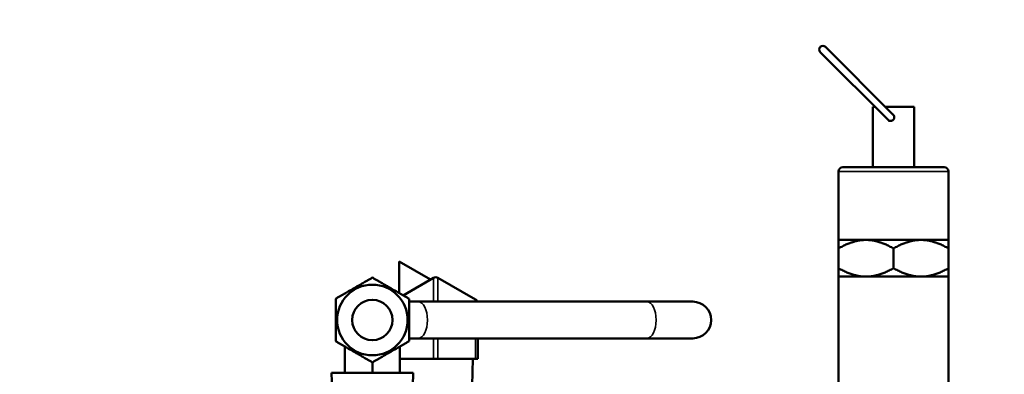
# Model space of a CAD drawing. Header units: inches. Extents: x 1 to 237, y 4 to 150.
# Tile 76 of 237: x 70.5 to 77.21, y 128.78 to 131.19. Entities that reach past the tile are written whole.
import ezdxf

# ---------------------------------------------------------------- set-up
doc = ezdxf.new("R2010")
doc.units = ezdxf.units.IN
doc.header["$LTSCALE"] = 7
doc.header["$MEASUREMENT"] = 0
for name, color, linetype, lineweight in [('Dimension (ANSI)', 7, 'Continuous', 25), ('Visible (ANSI)', 7, 'Continuous', 50), ('Visible Narrow (ANSI)', 7, 'Continuous', 35)]:
    doc.layers.add(name, color=color, linetype=linetype, lineweight=lineweight)
doc.styles.add('Dimension Text', font='tahoma.ttf')
doc.dimstyles.new('Dual Dimension', dxfattribs={"dimscale": 7, "dimtxt": 0.12, "dimasz": 0.098425, "dimexe": 0.125, "dimexo": 0.0625, "dimgap": 0.031496, "dimtad": 0, "dimtih": 1, "dimtoh": 1, "dimrnd": 1e-08, "dimzin": 4, "dimdsep": 46, "dimtxsty": 'Dimension Text', "dimcen": 0.09, "dimdle": 0.393701, "dimclrd": 256, "dimclre": 256, "dimclrt": 256, "dimadec": 0, "dimazin": 1, "dimtfac": 1, "dimtofl": 0, "dimtmove": 0, "dimatfit": 3, "dimfxl": 1, "dimtolj": 1, "dimtzin": 4, "dimlwd": -1, "dimlwe": -1, "dimarcsym": 0})

# ---------------------------------------------------------------- blocks, each defined once
blk = doc.blocks.new('*D10')
at = {"layer": 'Defpoints', "color": 0, "transparency": 16777216}
for p in [(20.6089, 136.146), (20.6089, 123.4689), (99.1107, 113.146)]:
    blk.add_point(p, dxfattribs=at)
at = {"layer": 'Dimension (ANSI)', "transparency": 16777216}
for p, q in [((20.6089, 123.9064), (20.6089, 137.021)), ((99.1107, 113.5835), (99.1107, 137.021)), ((21.2979, 136.146), (55.6692, 136.146)), ((98.4217, 136.146), (64.0504, 136.146))]:
    blk.add_line(p, q, dxfattribs=at)
for points in [[(21.2979, 136.2609), (21.2979, 136.0312), (20.6089, 136.146)], [(98.4217, 136.2609), (98.4217, 136.0312), (99.1107, 136.146)]]:
    blk.add_solid(points, dxfattribs=at)
at = {"layer": 'Dimension (ANSI)', "transparency": 16777216, "insert": (59.8598, 136.146), "char_height": 0.84, "attachment_point": 5, "style": 'Dimension Text'}
blk.add_mtext('\\A1;{\\H3.0x;(}\\S78.50^ 1993.9 mm;{\\H3.0x;)}', dxfattribs=at)

msp = doc.modelspace()

# ---------------------------------------------------------------- linework, layer by layer
at = {"layer": 'Visible (ANSI)'}
for p, q in [((76.4475, 130.5445), (75.9879, 131.0041)), ((75.9526, 130.9687), (76.4137, 130.5076)), ((76.3257, 130.5955), (76.3111, 130.5955)), ((76.3111, 130.1855), (76.3111, 130.5955)), ((76.5911, 130.5955), (76.3965, 130.5955)), ((76.5911, 130.1855), (76.5911, 130.5955)), ((76.0761, 129.6905), (76.0761, 130.1555)), ((76.1061, 130.1855), (76.7961, 130.1855)), ((76.8261, 129.6905), (76.8261, 130.1555)), ((76.0761, 129.6905), (76.2636, 129.6905)), ((76.2636, 129.6905), (76.6386, 129.6905)), ((76.6386, 129.6905), (76.8261, 129.6905)), ((76.0761, 129.6325), (76.0761, 129.4986)), ((76.4511, 129.6325), (76.4511, 129.4986)), ((76.8261, 129.6325), (76.8261, 129.4986)), ((73.2966, 129.4203), (73.0831, 129.5436)), ((73.0831, 129.5436), (73.0831, 129.3291)), ((73.3181, 129.4327), (73.1109, 129.3131)), ((73.6046, 129.2846), (73.3481, 129.4327)), ((76.0761, 129.4405), (76.2636, 129.4405)), ((76.0761, 129.4405), (76.0761, 128.3155)), ((76.2636, 129.4405), (76.6386, 129.4405)), ((76.6386, 129.4405), (76.8261, 129.4405)), ((76.8261, 129.4405), (76.8261, 128.3155)), ((73.2136, 129.2705), (73.1511, 129.2705)), ((73.2136, 129.2705), (74.7716, 129.2705)), ((75.0841, 129.2705), (74.7716, 129.2705)), ((73.1511, 129.0205), (73.2136, 129.0205)), ((73.2136, 129.0205), (74.7716, 129.0205)), ((73.6196, 128.8805), (73.6196, 129.0205)), ((74.7716, 129.0205), (75.0841, 129.0205)), ((72.7136, 128.9651), (72.7136, 128.7855)), ((73.0886, 128.9651), (73.0886, 128.7855)), ((72.9011, 128.8569), (72.9011, 128.7855)), ((73.0886, 128.8805), (73.3181, 128.8805)), ((73.3481, 128.8805), (73.3181, 128.8805)), ((73.3481, 128.8805), (73.6046, 128.8805)), ((73.5788, 128.6005), (73.586, 128.8805)), ((73.6196, 128.8805), (73.6046, 128.8805)), ((72.6232, 128.7855), (73.179, 128.7855)), ((72.6289, 128.6005), (72.6232, 128.7855)), ((73.1733, 128.6005), (73.179, 128.7855))]:
    msp.add_line(p, q, dxfattribs=at)
for radius in [0.24, 0.1375]:
    msp.add_circle((72.9011, 129.1455), radius, dxfattribs=at)
for centre, radius, start, end in [((75.9703, 130.9864), 0.025, 45, 225), ((76.1061, 130.1555), 0.03, 90, 180), ((76.7961, 130.1555), 0.03, 0, 90), ((73.3331, 129.4067), 0.03, 60, 120), ((73.5896, 129.2586), 0.03, 23.39005, 60), ((75.0841, 129.1455), 0.125, 270, 90)]:
    msp.add_arc(centre, radius, start, end, dxfattribs=at)
msp.add_open_spline([(76.4475, 130.5445), (76.4493, 130.5427), (76.451, 130.5405), (76.4541, 130.535), (76.4553, 130.5314), (76.4562, 130.5245), (76.4559, 130.5211), (76.4545, 130.516), (76.4537, 130.5141), (76.4517, 130.5106), (76.4505, 130.509), (76.449, 130.5076), (76.4468, 130.5054), (76.4442, 130.5036), (76.4384, 130.5011), (76.4353, 130.5004), (76.4288, 130.5002), (76.4256, 130.5008), (76.4194, 130.5031), (76.4166, 130.5048), (76.414, 130.5072), (76.4139, 130.5074), (76.4137, 130.5076)], degree=3, knots=[0.3075928, 0.3075928, 0.3075928, 0.3075928, 0.3278237, 0.3278237, 0.3559936, 0.3559936, 0.3813329, 0.3813329, 0.3967389, 0.3967389, 0.4120177, 0.4120177, 0.4120177, 0.4357562, 0.4357562, 0.4603255, 0.4603255, 0.4854971, 0.4854971, 0.5110343, 0.5110343, 0.5130077, 0.5130077, 0.5130077, 0.5130077], dxfattribs=at)
for points, weights in [([(76.0761, 129.6325), (76.0761, 129.6905), (76.0761, 129.6905)], [1, 1.0379548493, 1]), ([(76.2636, 129.6905), (76.1766, 129.6905), (76.0761, 129.6325)], [1, 1.0379548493, 1]), ([(76.4511, 129.6325), (76.3506, 129.6905), (76.2636, 129.6905)], [1, 1.0379548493, 1]), ([(76.6386, 129.6905), (76.5516, 129.6905), (76.4511, 129.6325)], [1, 1.0379548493, 1]), ([(76.8261, 129.6325), (76.7256, 129.6905), (76.6386, 129.6905)], [1, 1.0379548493, 1]), ([(76.8261, 129.6905), (76.8261, 129.6905), (76.8261, 129.6325)], [1, 1.0379548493, 1]), ([(76.0761, 129.4986), (76.1766, 129.4405), (76.2636, 129.4405)], [1, 1.0379548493, 1]), ([(76.0761, 129.4405), (76.0761, 129.4405), (76.0761, 129.4986)], [1, 1.0379548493, 1]), ([(76.2636, 129.4405), (76.3506, 129.4405), (76.4511, 129.4986)], [1, 1.0379548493, 1]), ([(76.4511, 129.4986), (76.5516, 129.4405), (76.6386, 129.4405)], [1, 1.0379548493, 1]), ([(76.6386, 129.4405), (76.7256, 129.4405), (76.8261, 129.4986)], [1, 1.0379548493, 1]), ([(76.8261, 129.4986), (76.8261, 129.4405), (76.8261, 129.4405)], [1, 1.0379548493, 1]), ([(72.6511, 129.2899), (72.7761, 129.3621), (72.9011, 129.4342)], [1.08785418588, 1.25614581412, 1.08785418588]), ([(72.9011, 129.4342), (73.0261, 129.3621), (73.1511, 129.2899)], [1.08785418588, 1.25614581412, 1.08785418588]), ([(72.6511, 129.0012), (72.6511, 129.1455), (72.6511, 129.2899)], [1.08785418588, 1.25614581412, 1.08785418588]), ([(73.1511, 129.2899), (73.1511, 129.1455), (73.1511, 129.0012)], [2.33597529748, 2.69735193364, 2.33597529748]), ([(72.9011, 128.8569), (72.7761, 128.929), (72.6511, 129.0012)], [1.08785418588, 1.25614581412, 1.08785418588]), ([(73.1511, 129.0012), (73.0261, 128.929), (72.9011, 128.8569)], [1.08785418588, 1.25614581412, 1.08785418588])]:
    msp.add_rational_spline(points, weights, degree=2, dxfattribs=at)
at = {"layer": 'Visible Narrow (ANSI)'}
for p, q in [((76.8261, 130.1555), (76.0761, 130.1555)), ((73.3181, 129.4327), (73.3181, 129.2705)), ((73.3481, 129.4327), (73.3481, 129.2705)), ((73.6046, 129.2846), (73.6046, 129.2705)), ((73.3181, 128.8805), (73.3181, 129.0205)), ((73.3481, 128.8805), (73.3481, 129.0205)), ((73.6046, 128.8805), (73.6046, 129.0205))]:
    msp.add_line(p, q, dxfattribs=at)
for centre in [(73.2136, 129.1455), (74.7716, 129.1455)]:
    msp.add_ellipse(centre, major_axis=(0, 0.125), ratio=0.5, start_param=3.141593, end_param=6.283185, dxfattribs=at)

# ---------------------------------------------------------------- dimensions: what is measured, and where the dimension line sits
at = {"layer": 'Dimension (ANSI)'}
dim = msp.add_linear_dim(base=(20.6089, 136.146), p1=(99.1107, 113.146), p2=(20.6089, 123.4689), text='{\\H3.0x;(}\\S<>^ 1993.9 mm;{\\H3.0x;)}', dimstyle='Dual Dimension', override={"dimgap": 0.031496, "dimtih": 0, "dimtoh": 0, "dimdec": 2, "dimpost": '\\X', "dimtol": 0, "dimlim": 0, "dimtp": 0, "dimtm": 0, "dimtdec": 2, "dimatfit": 1}, dxfattribs=at)
dim.commit()
dim.dimension.update_dxf_attribs({"geometry": '*D10', "text_midpoint": (59.8598, 136.146), "dimtype": 160})

doc.saveas('drawing.dxf')
